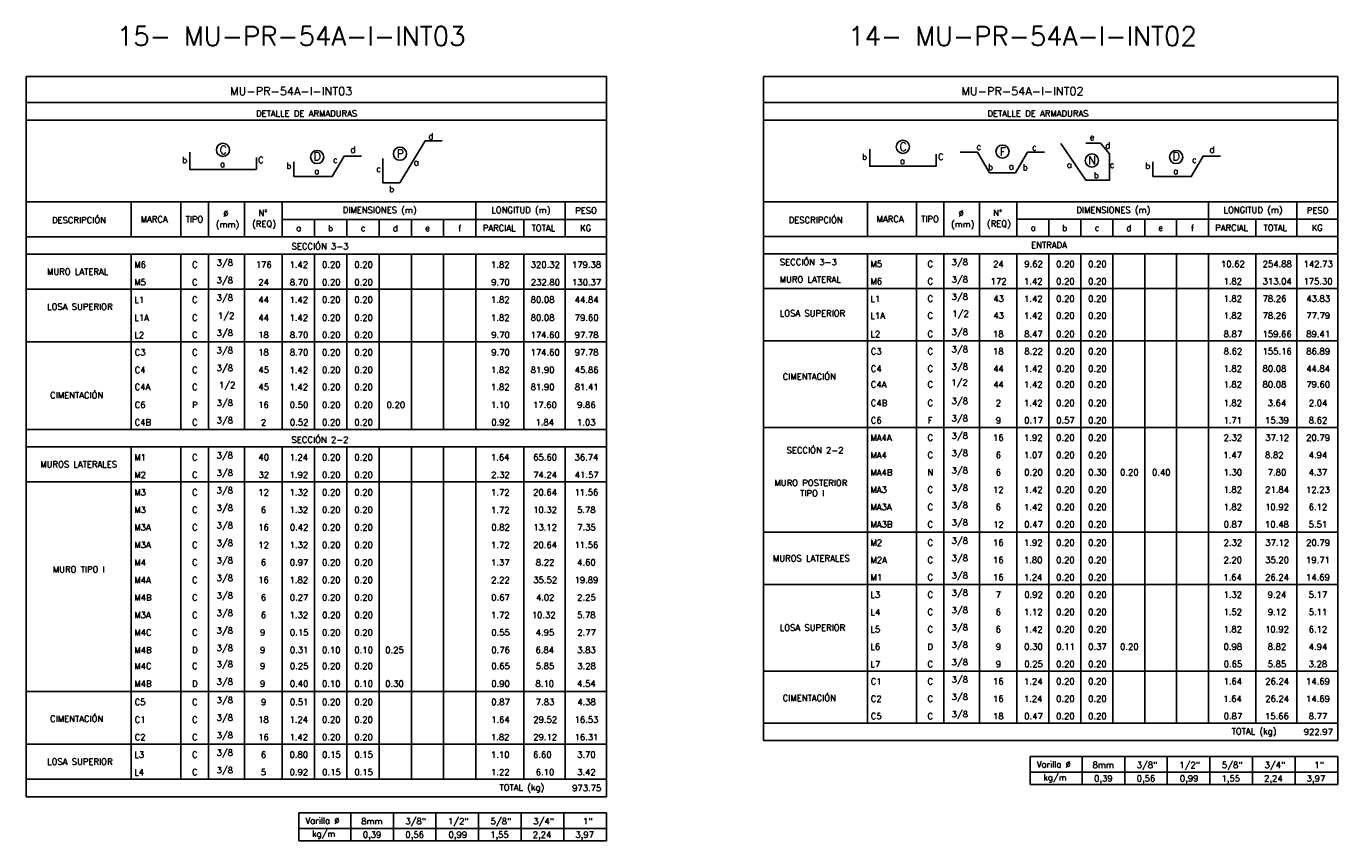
# Model space of a CAD drawing. Header units: metres. Extents: x -260 to 410, y 23 to 160.
# Tile 7 of 16: x -91 to -33, y 45 to 81. Entities that reach past the tile are written whole.
import ezdxf
from ezdxf.enums import TextEntityAlignment as Align

# ---------------------------------------------------------------- set-up
doc = ezdxf.new("R2010")
doc.units = ezdxf.units.M
for name, color, linetype in [('XREF-SE-CUADROS DE DESPIECE - HUAURA_PQT4$0$21', 3, 'Continuous'), ('XREF-SE-CUADROS DE DESPIECE - HUAURA_PQT4$0$21C', 3, 'Continuous'), ('XREF-SE-CUADROS DE DESPIECE - HUAURA_PQT4$0$23', 2, 'Continuous'), ('XREF-SE-CUADROS DE DESPIECE - HUAURA_PQT4$0$S-ANNO-TEXT', 7, 'Continuous'), ('XREF-SE-CUADROS DE DESPIECE - HUAURA_PQT4$0$S-LNWK-0006', 1, 'Continuous')]:
    doc.layers.add(name, color=color, linetype=linetype)
doc.styles.add('XREF-SE-CUADROS DE DESPIECE - HUAURA_PQT4$0$ROMANS-SP', font='romans.shx', dxfattribs={"width": 0.7})
doc.styles.add('XREF-SE-CUADROS DE DESPIECE - HUAURA_PQT4$0$TEGEPSA 100', font='romans.shx')

# ---------------------------------------------------------------- blocks, each defined once
blk = doc.blocks.new('XREF-SE-CUADROS DE DESPIECE - HUAURA_PQT4')
at = {"color": 3}
for p, q in [((-86.158, 72.91), (-86.158, 71.379)), ((-83.992, 72.91), (-83.992, 71.379)), ((-82.78, 72.91), (-82.78, 71.379)), ((-81.21, 72.91), (-81.21, 71.379)), ((-79.56, 72.91), (-79.56, 71.379)), ((-71.093, 72.91), (-71.093, 71.379)), ((-67.198, 72.91), (-67.198, 71.379)), ((-53.983, 72.91), (-53.983, 71.394)), ((-51.839, 72.91), (-51.839, 71.394)), ((-50.639, 72.91), (-50.639, 71.394)), ((-49.085, 72.91), (-49.085, 71.394)), ((-47.452, 72.91), (-47.452, 71.394)), ((-39.071, 72.91), (-39.071, 71.394)), ((-35.216, 72.91), (-35.216, 71.394)), ((-79.56, 72.14), (-65.389, 72.14)), ((-78.149, 72.14), (-78.149, 71.379)), ((-76.738, 72.14), (-76.738, 71.379)), ((-75.327, 72.14), (-75.327, 71.379)), ((-73.915, 72.14), (-73.915, 71.379)), ((-72.504, 72.14), (-72.504, 71.379)), ((-69.006, 72.14), (-69.006, 71.379)), ((-47.452, 72.148), (-33.426, 72.148)), ((-46.055, 72.148), (-46.055, 71.394)), ((-44.658, 72.148), (-44.658, 71.394)), ((-43.262, 72.148), (-43.262, 71.394)), ((-41.865, 72.148), (-41.865, 71.394)), ((-40.468, 72.148), (-40.468, 71.394)), ((-37.006, 72.148), (-37.006, 71.394)), ((-90.749, 71.379), (-65.389, 71.379)), ((-58.527, 71.394), (-33.426, 71.394)), ((-90.749, 70.617), (-65.389, 70.617)), ((-86.158, 70.617), (-86.158, 62.958)), ((-83.992, 70.617), (-83.992, 62.958)), ((-82.78, 70.617), (-82.78, 62.958)), ((-81.21, 70.617), (-81.21, 62.958)), ((-79.56, 70.617), (-79.56, 62.958)), ((-78.149, 70.617), (-78.149, 62.958)), ((-76.738, 70.617), (-76.738, 62.958)), ((-75.327, 70.617), (-75.327, 62.958)), ((-73.915, 70.617), (-73.915, 62.958)), ((-72.504, 70.617), (-72.504, 62.958)), ((-71.093, 70.617), (-71.093, 62.958)), ((-69.006, 70.617), (-69.006, 66.017)), ((-67.198, 70.617), (-67.198, 62.958)), ((-58.527, 70.64), (-33.426, 70.64)), ((-53.983, 70.64), (-53.983, 50.116)), ((-51.839, 70.64), (-51.839, 50.116)), ((-50.639, 70.64), (-50.639, 50.116)), ((-49.085, 70.64), (-49.085, 50.116)), ((-47.452, 70.64), (-47.452, 50.116)), ((-46.055, 70.64), (-46.055, 50.116)), ((-44.658, 70.64), (-44.658, 50.116)), ((-43.262, 70.64), (-43.262, 50.116)), ((-41.865, 70.64), (-41.865, 50.116)), ((-40.468, 70.64), (-40.468, 50.116)), ((-39.071, 70.64), (-39.071, 50.116)), ((-37.006, 70.64), (-37.006, 50.116)), ((-35.216, 70.64), (-35.216, 50.116)), ((-90.749, 69.084), (-65.389, 69.084)), ((-58.527, 69.123), (-33.426, 69.123)), ((-90.749, 66.783), (-65.389, 66.783)), ((-58.527, 66.823), (-33.426, 66.823)), ((-69.006, 66.017), (-69.006, 62.958)), ((-90.749, 62.958), (-65.389, 62.958)), ((-58.527, 63.047), (-33.426, 63.047)), ((-90.749, 62.196), (-65.389, 62.196)), ((-86.158, 62.196), (-86.158, 47.663)), ((-83.992, 62.196), (-83.992, 47.663)), ((-82.78, 62.196), (-82.78, 47.663)), ((-81.21, 62.196), (-81.21, 47.663)), ((-79.56, 62.196), (-79.56, 47.663)), ((-78.149, 62.196), (-78.149, 47.663)), ((-76.738, 62.196), (-76.738, 47.663)), ((-75.327, 62.196), (-75.327, 47.663)), ((-73.915, 62.196), (-73.915, 47.663)), ((-72.504, 62.196), (-72.504, 47.663)), ((-71.093, 62.196), (-71.093, 47.663)), ((-69.006, 62.196), (-69.006, 47.663)), ((-67.198, 62.196), (-67.198, 47.663)), ((-90.749, 60.664), (-65.389, 60.664)), ((-58.527, 58.458), (-33.426, 58.458)), ((-58.527, 56.183), (-33.426, 56.183)), ((-58.527, 52.391), (-33.426, 52.391)), ((-90.749, 51.494), (-86.158, 51.494)), ((-86.158, 51.494), (-65.389, 51.494)), ((-58.527, 50.116), (-33.426, 50.116)), ((-90.749, 49.196), (-65.389, 49.196)), ((-90.749, 47.663), (-65.389, 47.663))]:
    blk.add_line(p, q, dxfattribs=at)
at = {"layer": 'XREF-SE-CUADROS DE DESPIECE - HUAURA_PQT4$0$21'}
for p, q in [((-44.602, 48.66), (-44.602, 47.432)), ((-42.739, 48.66), (-42.739, 47.432)), ((-40.876, 48.66), (-40.876, 47.432)), ((-39.014, 48.66), (-39.014, 47.432)), ((-37.151, 48.66), (-37.151, 47.432)), ((-35.288, 48.66), (-35.288, 47.432)), ((-46.867, 47.972), (-33.426, 47.972)), ((-76.565, 46.199), (-76.565, 44.971)), ((-74.703, 46.199), (-74.703, 44.971)), ((-72.84, 46.199), (-72.84, 44.971)), ((-70.977, 46.199), (-70.977, 44.971)), ((-69.115, 46.199), (-69.115, 44.971)), ((-67.252, 46.199), (-67.252, 44.971)), ((-78.83, 45.511), (-65.389, 45.511))]:
    blk.add_line(p, q, dxfattribs=at)
at = {"layer": 'XREF-SE-CUADROS DE DESPIECE - HUAURA_PQT4$0$21C'}
for centre in [(-82.149, 75.177), (-78.035, 74.865), (-74.413, 75.012), (-52.432, 75.313), (-48.08, 75.103), (-40.491, 74.865), (-44.172, 74.716)]:
    blk.add_circle(centre, 0.288, dxfattribs=at)
at = {"layer": 'XREF-SE-CUADROS DE DESPIECE - HUAURA_PQT4$0$23'}
for p, q in [((-90.749, 78.38), (-90.749, 46.889)), ((-65.389, 78.38), (-65.389, 46.889)), ((-58.527, 78.38), (-58.527, 49.35)), ((-33.426, 78.38), (-33.426, 49.35)), ((-90.749, 72.91), (-65.389, 72.91)), ((-58.527, 72.91), (-33.426, 72.91)), ((-58.527, 49.35), (-33.426, 49.35)), ((-46.867, 48.66), (-46.867, 47.432)), ((-46.867, 48.66), (-33.426, 48.66)), ((-46.867, 48.66), (-46.867, 47.432)), ((-33.426, 48.66), (-33.426, 47.432)), ((-46.867, 47.432), (-33.426, 47.432)), ((-90.749, 46.889), (-65.389, 46.889)), ((-78.83, 46.199), (-78.83, 44.971)), ((-78.83, 46.199), (-65.389, 46.199)), ((-78.83, 46.199), (-78.83, 44.971)), ((-65.389, 46.199), (-65.389, 44.971)), ((-78.83, 44.971), (-65.389, 44.971))]:
    blk.add_line(p, q, dxfattribs=at)
for points in [[(-65.389, 78.38), (-90.749, 78.38)], [(-33.426, 78.38), (-58.527, 78.38)], [(-65.389, 77.244), (-90.749, 77.244)], [(-33.426, 77.244), (-58.527, 77.244)], [(-65.389, 76.474), (-90.749, 76.474)], [(-33.426, 76.474), (-58.527, 76.474)]]:
    blk.add_lwpolyline(points, dxfattribs=at)
at = {"layer": 'XREF-SE-CUADROS DE DESPIECE - HUAURA_PQT4$0$S-LNWK-0006', "flags": 128}
for points in [[(-72.564, 75.568), (-73.317, 75.568), (-74.422, 73.731), (-75.159, 73.731), (-75.159, 74.798)], [(-76.1, 74.908), (-76.853, 74.908), (-77.377, 74.013), (-79.046, 74.013)], [(-79.046, 74.013), (-79.046, 74.661)], [(-49.929, 75.074), (-49.176, 75.074), (-48.652, 74.179), (-48.083, 74.179), (-48.083, 74.179)], [(-46.238, 75.074), (-46.991, 75.074), (-47.515, 74.179), (-48.083, 74.179), (-48.083, 74.179)], [(-38.556, 74.908), (-39.31, 74.908), (-39.833, 74.013), (-41.503, 74.013)], [(-41.503, 74.013), (-41.503, 74.661)]]:
    blk.add_lwpolyline(points, dxfattribs=at)
at = {"layer": 'XREF-SE-CUADROS DE DESPIECE - HUAURA_PQT4$0$S-LNWK-0006'}
for points in [[(-50.974, 74.985), (-50.974, 74.475, -0.414214), (-50.987, 74.461), (-53.883, 74.461), (-53.883, 75.212)], [(-80.691, 74.848), (-80.691, 74.338, -0.414214), (-80.704, 74.325), (-83.6, 74.325), (-83.6, 75.076)]]:
    blk.add_lwpolyline(points, format="xyb", dxfattribs=at)
blk.add_lwpolyline([(-45.523, 75.455), (-44.444, 73.861), (-43.4, 73.861), (-43.4, 74.999), (-43.791, 75.478), (-44.442, 75.478)], dxfattribs=at)
at = {"style": 'XREF-SE-CUADROS DE DESPIECE - HUAURA_PQT4$0$TEGEPSA 100'}
for s, p in [('DESCRIPCIÓN', (-89.623, 71.971)), ('MARCA', (-85.746, 72.01)), ('TIPO', (-83.785, 72.01)), ('Ø', (-82.136, 72.259)), ('N°', (-80.601, 72.282)), ('DIMENSIONES (m)', (-76.916, 72.413)), ('LONGITUD (m)', (-70.422, 72.413)), ('PESO', (-66.753, 72.391)), ('DESCRIPCIÓN', (-57.425, 71.978)), ('MARCA', (-53.582, 72.018)), ('TIPO', (-51.638, 72.018)), ('Ø', (-50.003, 72.267)), ('N°', (-48.485, 72.29)), ('DIMENSIONES (m)', (-44.851, 72.417)), ('LONGITUD (m)', (-38.421, 72.417)), ('PESO', (-34.781, 72.395)), ('(mm)', (-82.463, 71.785)), ('(REQ)', (-80.876, 71.808)), ('a', (-78.95, 71.626)), ('b', (-77.561, 71.617)), ('c', (-76.125, 71.626)), ('d', (-74.727, 71.617)), ('e', (-73.315, 71.626)), ('f', (-71.87, 71.615)), ('PARCIAL', (-70.794, 71.625)), ('TOTAL', (-68.662, 71.625)), ('KG', (-66.541, 71.625)), ('(mm)', (-50.33, 71.792)), ('(REQ)', (-48.76, 71.815)), ('a', (-46.849, 71.638)), ('b', (-45.475, 71.628)), ('c', (-44.052, 71.638)), ('d', (-42.669, 71.629)), ('e', (-41.272, 71.638)), ('f', (-39.841, 71.626)), ('PARCIAL', (-38.783, 71.637)), ('TOTAL', (-36.671, 71.637)), ('KG', (-34.568, 71.637)), ('ENTRADA', (-46.828, 70.883)), ('MURO LATERAL', (-89.84, 69.716)), ('M6', (-86.025, 70.023)), ('C', (-83.504, 70.023)), (' 3/8', (-82.613, 70.11)), ('176', (-80.714, 70.021)), ('1.42', (-79.238, 70.021)), ('0.20', (-77.82, 70.023)), ('0.20', (-76.409, 70.023)), ('1.82', (-70.433, 70.023)), ('320.32', (-68.699, 70.023)), ('179.38', (-66.897, 70.023)), ('SECCIÓN 3-3', (-57.811, 70.136)), ('M5', (-53.852, 70.053)), ('C', (-51.357, 70.052)), (' 3/8', (-50.49, 70.137)), ('24', (-48.49, 70.05)), ('9.62', (-47.127, 70.053)), ('0.20', (-45.734, 70.053)), ('0.20', (-44.337, 70.053)), ('10.62', (-38.53, 70.053)), ('254.88', (-36.707, 70.053)), ('142.73', (-34.919, 70.053)), ('M5', (-86.025, 69.257)), ('C', (-83.504, 69.257)), (' 3/8', (-82.613, 69.344)), ('24', (-80.603, 69.257)), ('8.70', (-79.23, 69.257)), ('0.20', (-77.82, 69.257)), ('0.20', (-76.409, 69.257)), ('9.70', (-70.425, 69.257)), ('232.80', (-68.694, 69.257)), ('130.37', (-66.893, 69.257)), ('MURO LATERAL', (-57.819, 69.378)), ('M6', (-53.852, 69.295)), ('C', (-51.357, 69.294)), (' 3/8', (-50.49, 69.379)), ('172', (-48.598, 69.292)), ('1.42', (-47.137, 69.293)), ('0.20', (-45.734, 69.295)), ('0.20', (-44.337, 69.295)), ('1.82', (-38.422, 69.295)), ('313.04', (-36.708, 69.295)), ('175.30', (-34.924, 69.295)), (' 3/8', (-82.613, 68.578)), ('L1', (-53.852, 68.532)), ('C', (-51.357, 68.536)), (' 3/8', (-50.49, 68.621)), ('43', (-48.484, 68.536)), ('1.42', (-47.137, 68.534)), ('0.20', (-45.734, 68.536)), ('0.20', (-44.337, 68.536)), ('1.82', (-38.422, 68.536)), ('78.26', (-36.71, 68.536)), ('43.83', (-34.802, 68.536)), ('LOSA SUPERIOR', (-89.836, 68.184)), ('L1', (-86.025, 68.487)), ('C', (-83.504, 68.491)), ('44', (-80.6, 68.491)), ('1.42', (-79.238, 68.489)), ('0.20', (-77.82, 68.491)), ('0.20', (-76.409, 68.491)), ('1.82', (-70.433, 68.491)), ('80.08', (-68.701, 68.491)), ('44.84', (-66.774, 68.491)), ('L1A', (-86.025, 67.704)), ('C', (-83.504, 67.708)), ('1/2', (-82.37, 67.795)), ('44', (-80.6, 67.708)), ('1.42', (-79.238, 67.706)), ('0.20', (-77.82, 67.708)), ('0.20', (-76.409, 67.708)), ('1.82', (-70.433, 67.708)), ('80.08', (-68.701, 67.708)), ('79.60', (-66.774, 67.708)), ('LOSA SUPERIOR', (-57.815, 67.9)), ('L1A', (-53.852, 67.796)), ('C', (-51.357, 67.799)), ('1/2', (-50.269, 67.884)), ('43', (-48.484, 67.799)), ('1.42', (-47.137, 67.797)), ('0.20', (-45.734, 67.799)), ('0.20', (-44.337, 67.799)), ('1.82', (-38.422, 67.799)), ('78.26', (-36.71, 67.799)), ('77.79', (-34.802, 67.799)), ('L2', (-86.025, 66.952)), ('C', (-83.504, 66.955)), (' 3/8', (-82.613, 67.043)), ('18', (-80.61, 66.956)), ('8.70', (-79.23, 66.956)), ('0.20', (-77.82, 66.956)), ('0.20', (-76.409, 66.956)), ('9.70', (-70.425, 66.956)), ('174.60', (-68.704, 66.956)), ('97.78', (-66.776, 66.956)), ('L2', (-53.852, 66.99)), ('C', (-51.357, 66.994)), (' 3/8', (-50.49, 67.079)), ('18', (-48.493, 66.994)), ('8.47', (-47.129, 66.994)), ('0.20', (-45.734, 66.994)), ('0.20', (-44.337, 66.994)), ('8.87', (-38.414, 66.994)), ('159.66', (-36.713, 66.994)), ('89.41', (-34.803, 66.994)), (' 3/8', (-82.613, 66.276)), ('C3', (-53.836, 66.236)), ('C', (-51.357, 66.235)), (' 3/8', (-50.49, 66.32)), ('18', (-48.493, 66.236)), ('8.22', (-47.127, 66.236)), ('0.20', (-45.734, 66.236)), ('0.20', (-44.337, 66.236)), ('8.62', (-38.412, 66.236)), ('155.16', (-36.713, 66.236)), ('86.89', (-34.803, 66.236)), ('C3', (-86.01, 66.19)), ('C', (-83.504, 66.189)), ('18', (-80.61, 66.19)), ('8.70', (-79.23, 66.19)), ('0.20', (-77.82, 66.19)), ('0.20', (-76.409, 66.19)), ('9.70', (-70.425, 66.19)), ('174.60', (-68.704, 66.19)), ('97.78', (-66.776, 66.19)), ('C4', (-86.01, 65.423)), ('C', (-83.504, 65.423)), (' 3/8', (-82.613, 65.51)), ('45', (-80.6, 65.424)), ('1.42', (-79.238, 65.422)), ('0.20', (-77.82, 65.424)), ('0.20', (-76.409, 65.424)), ('1.82', (-70.433, 65.424)), ('81.90', (-68.701, 65.424)), ('45.86', (-66.774, 65.424)), ('CIMENTACIÓN', (-57.687, 65.133)), ('C4', (-53.836, 65.477)), ('C', (-51.357, 65.477)), (' 3/8', (-50.49, 65.562)), ('44', (-48.484, 65.478)), ('1.42', (-47.137, 65.475)), ('0.20', (-45.734, 65.478)), ('0.20', (-44.337, 65.478)), ('1.82', (-38.422, 65.478)), ('80.08', (-36.713, 65.478)), ('44.84', (-34.803, 65.478)), ('C4A', (-86.01, 64.679)), ('C', (-83.504, 64.679)), ('1/2', (-82.327, 64.766)), ('45', (-80.6, 64.679)), ('1.42', (-79.238, 64.677)), ('0.20', (-77.82, 64.679)), ('0.20', (-76.409, 64.679)), ('1.82', (-70.433, 64.679)), ('81.90', (-68.701, 64.679)), ('81.41', (-66.774, 64.679)), ('C4A', (-53.836, 64.787)), ('C', (-51.357, 64.787)), ('1/2', (-50.314, 64.872)), ('44', (-48.484, 64.788)), ('1.42', (-47.137, 64.786)), ('0.20', (-45.734, 64.788)), ('0.20', (-44.337, 64.788)), ('1.82', (-38.422, 64.788)), ('80.08', (-36.713, 64.788)), ('79.60', (-34.803, 64.788)), ('CIMENTACIÓN', (-89.707, 64.317)), (' 3/8', (-82.613, 63.984)), ('C4B', (-53.836, 63.976)), ('C', (-51.357, 63.976)), (' 3/8', (-50.49, 64.061)), ('2', (-48.375, 63.974)), ('1.42', (-47.137, 63.975)), ('0.20', (-45.734, 63.977)), ('0.20', (-44.337, 63.977)), ('1.82', (-38.422, 63.977)), ('3.64', (-36.49, 63.977)), ('2.04', (-34.694, 63.977)), ('C6', (-86.01, 63.897)), ('P', (-83.504, 63.894)), ('16', (-80.61, 63.897)), ('0.50', (-79.232, 63.897)), ('0.20', (-77.82, 63.897)), ('0.20', (-76.409, 63.897)), ('0.20', (-74.998, 63.897)), ('1.10', (-70.437, 63.897)), ('17.60', (-68.598, 63.897)), ('9.86', (-66.671, 63.897)), ('C4B', (-86.01, 63.13)), ('C', (-83.504, 63.13)), (' 3/8', (-82.613, 63.217)), ('2', (-80.493, 63.127)), ('0.52', (-79.227, 63.131)), ('0.20', (-77.82, 63.131)), ('0.20', (-76.409, 63.131)), ('0.92', (-70.422, 63.131)), ('1.84', (-68.491, 63.131)), ('1.03', (-66.676, 63.131)), ('C6', (-53.836, 63.218)), ('F', (-51.345, 63.216)), (' 3/8', (-50.49, 63.303)), ('9', (-48.374, 63.218)), ('0.17', (-47.128, 63.218)), ('0.57', (-45.731, 63.218)), ('0.20', (-44.337, 63.218)), ('1.71', (-38.422, 63.216)), ('15.39', (-36.603, 63.218)), ('8.62', (-34.695, 63.218)), ('MA4A', (-53.852, 62.457)), ('C', (-51.357, 62.459)), (' 3/8', (-50.49, 62.544)), ('16', (-48.494, 62.46)), ('1.92', (-47.137, 62.46)), ('0.20', (-45.734, 62.46)), ('0.20', (-44.337, 62.46)), ('2.32', (-38.416, 62.46)), ('37.12', (-36.595, 62.46)), ('20.79', (-34.807, 62.46)), (' 3/8', (-82.613, 61.689)), ('SECCIÓN 2-2', (-57.517, 61.911)), ('MA4', (-53.852, 61.699)), ('C', (-51.357, 61.701)), (' 3/8', (-50.49, 61.786)), ('6', (-48.376, 61.702)), ('1.07', (-47.139, 61.702)), ('0.20', (-45.734, 61.702)), ('0.20', (-44.337, 61.702)), ('1.47', (-38.424, 61.7)), ('8.82', (-36.605, 61.702)), ('4.94', (-34.698, 61.702)), ('MUROS LATERALES', (-90.134, 61.295)), ('M1', (-86.025, 61.6)), ('C', (-83.504, 61.602)), ('40', (-80.598, 61.603)), ('1.24', (-79.243, 61.601)), ('0.20', (-77.82, 61.603)), ('0.20', (-76.409, 61.603)), ('1.64', (-70.439, 61.603)), ('65.60', (-68.591, 61.603)), ('36.74', (-66.783, 61.603)), ('M2', (-86.025, 60.834)), ('C', (-83.504, 60.836)), (' 3/8', (-82.613, 60.923)), ('32', (-80.599, 60.837)), ('1.92', (-79.238, 60.837)), ('0.20', (-77.82, 60.837)), ('0.20', (-76.409, 60.837)), ('2.32', (-70.427, 60.837)), ('74.24', (-68.591, 60.835)), ('41.57', (-66.773, 60.837)), ('MA4B', (-53.852, 60.941)), ('N', (-51.357, 60.943)), (' 3/8', (-50.49, 61.028)), ('6', (-48.376, 60.943)), ('0.20', (-47.128, 60.943)), ('0.20', (-45.734, 60.943)), ('0.30', (-44.335, 60.943)), ('0.20', (-42.94, 60.943)), ('0.40', (-41.544, 60.943)), ('1.30', (-38.417, 60.943)), ('7.80', (-36.487, 60.943)), ('4.37', (-34.7, 60.943)), ('M3', (-86.025, 60.07)), ('C', (-83.504, 60.07)), (' 3/8', (-82.613, 60.157)), ('12', (-80.607, 60.067)), ('1.32', (-79.238, 60.07)), ('0.20', (-77.82, 60.07)), ('0.20', (-76.409, 60.07)), ('1.72', (-70.433, 60.068)), ('20.64', (-68.593, 60.07)), ('11.56', (-66.788, 60.07)), ('MURO POSTERIOR', (-58.046, 60.485)), ('TIPO I', (-56.926, 60.032)), ('MA3', (-53.852, 60.185)), ('C', (-51.357, 60.184)), (' 3/8', (-50.49, 60.269)), ('12', (-48.496, 60.182)), ('1.42', (-47.137, 60.183)), ('0.20', (-45.734, 60.185)), ('0.20', (-44.337, 60.185)), ('1.82', (-38.422, 60.185)), ('21.84', (-36.599, 60.185)), ('12.23', (-34.814, 60.183)), (' 3/8', (-82.613, 59.391)), ('MA3A', (-53.852, 59.427)), ('C', (-51.357, 59.426)), (' 3/8', (-50.49, 59.511)), ('6', (-48.379, 59.427)), ('1.42', (-47.137, 59.425)), ('0.20', (-45.734, 59.427)), ('0.20', (-44.337, 59.427)), ('1.82', (-38.422, 59.427)), ('10.92', (-36.602, 59.427)), ('6.12', (-34.697, 59.427)), ('M3', (-86.025, 59.304)), ('C', (-83.504, 59.304)), ('6', (-80.495, 59.304)), ('1.32', (-79.238, 59.304)), ('0.20', (-77.82, 59.304)), ('0.20', (-76.409, 59.304)), ('1.72', (-70.433, 59.302)), ('10.32', (-68.593, 59.304)), ('5.78', (-66.672, 59.304)), (' 3/8', (-50.49, 58.753)), ('M3A', (-86.025, 58.538)), ('C', (-83.504, 58.538)), (' 3/8', (-82.613, 58.625)), ('16', (-80.61, 58.538)), ('0.42', (-79.227, 58.538)), ('0.20', (-77.82, 58.538)), ('0.20', (-76.409, 58.538)), ('0.82', (-70.422, 58.538)), ('13.12', (-68.593, 58.538)), ('7.35', (-66.668, 58.538)), ('MA3B', (-53.852, 58.668)), ('C', (-51.357, 58.668)), ('12', (-48.49, 58.664)), ('0.47', (-47.128, 58.668)), ('0.20', (-45.734, 58.668)), ('0.20', (-44.337, 58.668)), ('0.87', (-38.413, 58.668)), ('10.48', (-36.605, 58.668)), ('5.51', (-34.698, 58.668)), ('M3A', (-86.025, 57.772)), ('C', (-83.504, 57.771)), (' 3/8', (-82.613, 57.859)), ('12', (-80.607, 57.768)), ('1.32', (-79.238, 57.772)), ('0.20', (-77.82, 57.772)), ('0.20', (-76.409, 57.772)), ('1.72', (-70.433, 57.77)), ('20.64', (-68.593, 57.772)), ('11.56', (-66.788, 57.772)), ('M2', (-53.852, 57.868)), ('C', (-51.357, 57.87)), (' 3/8', (-50.49, 57.955)), ('16', (-48.494, 57.87)), ('1.92', (-47.137, 57.87)), ('0.20', (-45.734, 57.87)), ('0.20', (-44.337, 57.87)), ('2.32', (-38.416, 57.87)), ('37.12', (-36.595, 57.87)), ('20.79', (-34.807, 57.87)), (' 3/8', (-82.613, 57.093)), ('MUROS LATERALES', (-58.113, 57.186)), ('M2A', (-53.852, 57.109)), ('C', (-51.357, 57.111)), (' 3/8', (-50.49, 57.197)), ('16', (-48.494, 57.112)), ('1.80', (-47.141, 57.112)), ('0.20', (-45.734, 57.112)), ('0.20', (-44.337, 57.112)), ('2.20', (-38.42, 57.112)), ('35.20', (-36.599, 57.112)), ('19.71', (-34.812, 57.112)), ('MURO TIPO I', (-89.586, 56.699)), ('M4', (-86.025, 57.003)), ('C', (-83.504, 57.005)), ('6', (-80.495, 57.006)), ('0.97', (-79.229, 57.006)), ('0.20', (-77.82, 57.006)), ('0.20', (-76.409, 57.006)), ('1.37', (-70.435, 57.006)), ('8.22', (-68.476, 57.006)), ('4.60', (-66.668, 57.006)), ('M4A', (-86.025, 56.237)), ('C', (-83.504, 56.239)), (' 3/8', (-82.613, 56.326)), ('16', (-80.61, 56.24)), ('1.82', (-79.238, 56.24)), ('0.20', (-77.82, 56.24)), ('0.20', (-76.409, 56.24)), ('2.22', (-70.427, 56.238)), ('35.52', (-68.586, 56.24)), ('19.89', (-66.786, 56.24)), ('M1', (-53.852, 56.351)), ('C', (-51.357, 56.353)), (' 3/8', (-50.49, 56.438)), ('16', (-48.494, 56.354)), ('1.24', (-47.143, 56.352)), ('0.20', (-45.734, 56.354)), ('0.20', (-44.337, 56.354)), ('1.64', (-38.428, 56.354)), ('26.24', (-36.601, 56.354)), ('14.69', (-34.813, 56.354)), ('M4B', (-86.025, 55.471)), ('C', (-83.504, 55.473)), (' 3/8', (-82.613, 55.56)), ('6', (-80.495, 55.474)), ('0.27', (-79.229, 55.474)), ('0.20', (-77.82, 55.474)), ('0.20', (-76.409, 55.474)), ('0.67', (-70.424, 55.474)), ('4.02', (-68.472, 55.474)), ('2.25', (-66.67, 55.474)), ('L3', (-53.852, 55.595)), ('C', (-51.357, 55.595)), (' 3/8', (-50.49, 55.68)), ('7', (-48.377, 55.593)), ('0.92', (-47.126, 55.595)), ('0.20', (-45.734, 55.595)), ('0.20', (-44.337, 55.595)), ('1.32', (-38.422, 55.595)), ('9.24', (-36.49, 55.595)), ('5.17', (-34.698, 55.595)), (' 3/8', (-82.613, 54.794)), ('L4', (-53.852, 54.834)), ('C', (-51.357, 54.836)), (' 3/8', (-50.49, 54.922)), ('6', (-48.379, 54.837)), ('1.12', (-47.137, 54.835)), ('0.20', (-45.734, 54.837)), ('0.20', (-44.337, 54.837)), ('1.52', (-38.422, 54.837)), ('9.12', (-36.485, 54.837)), ('5.11', (-34.697, 54.837)), ('M3A', (-86.025, 54.707)), ('C', (-83.504, 54.707)), ('6', (-80.495, 54.707)), ('1.32', (-79.238, 54.707)), ('0.20', (-77.815, 54.707)), ('0.20', (-76.404, 54.707)), ('1.72', (-70.433, 54.707)), ('10.32', (-68.653, 54.707)), ('5.78', (-66.675, 54.707)), ('M4C', (-86.025, 53.941)), ('C', (-83.504, 53.941)), (' 3/8', (-82.613, 54.028)), ('9', (-80.532, 53.941)), ('0.15', (-79.226, 53.941)), ('0.20', (-77.82, 53.941)), ('0.20', (-76.409, 53.941)), ('0.55', (-70.422, 53.941)), ('4.95', (-68.48, 53.941)), ('2.77', (-66.663, 53.941)), ('LOSA SUPERIOR', (-57.815, 54.152)), ('L5', (-53.852, 54.079)), ('C', (-51.357, 54.078)), (' 3/8', (-50.49, 54.163)), ('6', (-48.379, 54.079)), ('1.42', (-47.137, 54.077)), ('0.20', (-45.734, 54.079)), ('0.20', (-44.337, 54.079)), ('1.82', (-38.422, 54.079)), ('10.92', (-36.602, 54.079)), ('6.12', (-34.697, 54.079)), ('M4B', (-86.025, 53.172)), ('D', (-83.504, 53.175)), (' 3/8', (-82.613, 53.262)), ('9', (-80.532, 53.175)), ('0.31', (-79.227, 53.175)), ('0.10', (-77.82, 53.175)), ('0.10', (-76.405, 53.175)), ('0.25', (-75.058, 53.175)), ('0.76', (-70.422, 53.175)), ('6.84', (-68.491, 53.175)), ('3.83', (-66.668, 53.175)), ('L6', (-53.852, 53.32)), ('D', (-51.36, 53.318)), (' 3/8', (-50.49, 53.405)), ('9', (-48.374, 53.32)), ('0.30', (-47.131, 53.32)), ('0.11', (-45.731, 53.32)), ('0.37', (-44.335, 53.32)), ('0.20', (-42.94, 53.32)), ('0.98', (-38.417, 53.32)), ('8.82', (-36.488, 53.32)), ('4.94', (-34.697, 53.318)), ('M4C', (-86.025, 52.473)), ('C', (-83.504, 52.473)), (' 3/8', (-82.613, 52.56)), ('9', (-80.532, 52.474)), ('0.25', (-79.226, 52.474)), ('0.20', (-77.82, 52.474)), ('0.20', (-76.409, 52.474)), ('0.65', (-70.422, 52.474)), ('5.85', (-68.48, 52.474)), ('3.28', (-66.663, 52.474)), ('L7', (-53.852, 52.559)), ('C', (-51.357, 52.561)), (' 3/8', (-50.49, 52.647)), ('9', (-48.374, 52.562)), ('0.25', (-47.126, 52.562)), ('0.20', (-45.734, 52.562)), ('0.20', (-44.337, 52.562)), ('0.65', (-38.411, 52.562)), ('5.85', (-36.486, 52.562)), ('3.28', (-34.7, 52.562)), (' 3/8', (-50.49, 51.888)), ('M4B', (-86.025, 51.705)), ('D', (-83.504, 51.707)), (' 3/8', (-82.613, 51.794)), ('9', (-80.532, 51.707)), ('0.40', (-79.227, 51.707)), ('0.10', (-77.82, 51.707)), ('0.10', (-76.405, 51.707)), ('0.30', (-75.058, 51.707)), ('0.90', (-70.422, 51.707)), ('8.10', (-68.491, 51.707)), ('4.54', (-66.668, 51.707)), ('C1', (-53.836, 51.803)), ('C', (-51.357, 51.803)), ('16', (-48.494, 51.804)), ('1.24', (-47.137, 51.802)), ('0.20', (-45.734, 51.804)), ('0.20', (-44.337, 51.804)), ('1.64', (-38.422, 51.804)), ('26.24', (-36.596, 51.804)), ('14.69', (-34.812, 51.804)), ('C5', (-86.01, 50.901)), ('C', (-83.504, 50.9)), (' 3/8', (-82.613, 50.987)), ('9', (-80.49, 50.901)), ('0.51', (-79.227, 50.901)), ('0.20', (-77.82, 50.901)), ('0.20', (-76.409, 50.901)), ('0.87', (-70.423, 50.901)), ('7.83', (-68.477, 50.901)), ('4.38', (-66.665, 50.901)), ('CIMENTACIÓN', (-57.687, 51.08)), ('C2', (-53.836, 51.045)), ('C', (-51.357, 51.045)), (' 3/8', (-50.49, 51.13)), ('16', (-48.493, 51.045)), ('1.24', (-47.143, 51.043)), ('0.20', (-45.734, 51.045)), ('0.20', (-44.337, 51.045)), ('1.64', (-38.428, 51.045)), ('26.24', (-36.596, 51.045)), ('14.69', (-34.811, 51.045)), ('CIMENTACIÓN', (-89.707, 50.171)), (' 3/8', (-82.613, 50.221)), ('C5', (-53.836, 50.287)), ('C', (-51.357, 50.286)), (' 3/8', (-50.49, 50.372)), ('18', (-48.493, 50.287)), ('0.47', (-47.128, 50.287)), ('0.20', (-45.734, 50.287)), ('0.20', (-44.337, 50.287)), ('0.87', (-38.413, 50.287)), ('15.66', (-36.605, 50.287)), ('8.77', (-34.697, 50.287)), ('C1', (-86.01, 50.134)), ('C', (-83.504, 50.134)), ('18', (-80.61, 50.135)), ('1.24', (-79.24, 50.135)), ('0.20', (-77.82, 50.135)), ('0.20', (-76.409, 50.135)), ('1.64', (-70.429, 50.135)), ('29.52', (-68.586, 50.135)), ('16.53', (-66.784, 50.135)), ('C2', (-86.01, 49.368)), ('C', (-83.504, 49.368)), (' 3/8', (-82.613, 49.455)), ('16', (-80.61, 49.368)), ('1.42', (-79.243, 49.366)), ('0.20', (-77.82, 49.368)), ('0.20', (-76.409, 49.368)), ('1.82', (-70.439, 49.368)), ('29.12', (-68.587, 49.368)), ('16.31', (-66.784, 49.368)), ('L3', (-86.025, 48.598)), ('C', (-83.504, 48.602)), (' 3/8', (-82.613, 48.689)), ('6', (-80.492, 48.602)), ('0.80', (-79.24, 48.6)), ('0.15', (-77.815, 48.602)), ('0.15', (-76.404, 48.602)), ('1.10', (-70.435, 48.6)), ('6.60', (-68.597, 48.602)), ('3.70', (-66.671, 48.602)), ('LOSA SUPERIOR', (-89.836, 48.295)), (' 3/8', (-82.613, 47.923)), ('L4', (-86.025, 47.832)), ('C', (-83.504, 47.836)), ('5', (-80.495, 47.836)), ('0.92', (-79.237, 47.836)), ('0.15', (-77.815, 47.836)), ('0.15', (-76.404, 47.836)), ('1.22', (-70.432, 47.836)), ('6.10', (-68.48, 47.836)), ('3.42', (-66.67, 47.836))]:
    blk.add_text(s, height=0.27, dxfattribs=at).set_placement(p)
at = {"layer": 'Defpoints', "style": 'XREF-SE-CUADROS DE DESPIECE - HUAURA_PQT4$0$ROMANS-SP'}
for s, p in [('15- MU-PR-54A-I-INT03', (-86.783, 79.735)), ('14- MU-PR-54A-I-INT02', (-54.82, 79.735))]:
    blk.add_text(s, height=0.83433, dxfattribs=at).set_placement(p)
at = {"layer": 'XREF-SE-CUADROS DE DESPIECE - HUAURA_PQT4$0$23', "style": 'XREF-SE-CUADROS DE DESPIECE - HUAURA_PQT4$0$TEGEPSA 100'}
for s, p in [('SECCIÓN 3-3', (-79.152, 70.824)), ('SECCIÓN 2-2', (-79.153, 62.369)), ('TOTAL (kg)', (-38.066, 49.623)), ('922.97', (-34.914, 49.598)), ('TOTAL (kg)', (-70.067, 47.167)), ('973.75', (-66.887, 47.142))]:
    blk.add_text(s, height=0.27, dxfattribs=at).set_placement(p)
at = {"layer": 'XREF-SE-CUADROS DE DESPIECE - HUAURA_PQT4$0$S-ANNO-TEXT', "color": 4, "style": 'XREF-SE-CUADROS DE DESPIECE - HUAURA_PQT4$0$TEGEPSA 100'}
for s, p in [('MU-PR-54A-I-INT03', (-81.84, 77.564)), ('MU-PR-54A-I-INT02', (-49.877, 77.564))]:
    blk.add_text(s, height=0.36233, dxfattribs=at).set_placement(p)
at = {"layer": 'XREF-SE-CUADROS DE DESPIECE - HUAURA_PQT4$0$S-ANNO-TEXT', "style": 'XREF-SE-CUADROS DE DESPIECE - HUAURA_PQT4$0$TEGEPSA 100'}
for s, height, p in [('DETALLE DE ARMADURAS', 0.27006, (-80.707, 76.635)), ('DETALLE DE ARMADURAS', 0.27006, (-48.743, 76.635)), ('Varilla %%C', 0.27, (-46.582, 48.177)), ('8mm', 0.27, (-44.142, 48.151)), ('3/8"', 0.27, (-42.214, 48.151)), ('1/2"', 0.27, (-40.351, 48.151)), ('5/8"', 0.27, (-38.489, 48.151)), ('3/4"', 0.27, (-36.626, 48.151)), ('1"', 0.27, (-34.447, 48.151)), ('kg/m', 0.27, (-46.296, 47.607)), ('0,39', 0.27, (-44.075, 47.562)), ('0,56', 0.27, (-42.213, 47.562)), ('0,99', 0.27, (-40.328, 47.562)), ('1,55', 0.27, (-38.51, 47.562)), ('2,24', 0.27, (-36.647, 47.562)), ('3,97', 0.27, (-34.785, 47.562)), ('Varilla %%C', 0.27, (-78.546, 45.716)), ('8mm', 0.27, (-76.106, 45.691)), ('3/8"', 0.27, (-74.178, 45.691)), ('1/2"', 0.27, (-72.315, 45.691)), ('5/8"', 0.27, (-70.452, 45.691)), ('3/4"', 0.27, (-68.59, 45.691)), ('1"', 0.27, (-66.411, 45.691)), ('kg/m', 0.27, (-78.259, 45.146)), ('0,39', 0.27, (-76.039, 45.101)), ('0,56', 0.27, (-74.176, 45.101)), ('0,99', 0.27, (-72.291, 45.101)), ('1,55', 0.27, (-70.473, 45.101)), ('2,24', 0.27, (-68.611, 45.101)), ('3,97', 0.27, (-66.748, 45.101))]:
    blk.add_text(s, height=height, dxfattribs=at).set_placement(p)
for s, p in [('d', (-72.956, 75.636)), ('c', (-49.007, 75.187)), ('c', (-46.583, 75.155)), ('b', (-83.715, 74.604)), ('C', (-80.369, 74.604)), ('c', (-77.132, 74.609)), ('b', (-53.999, 74.74)), ('C', (-50.652, 74.74)), ('b', (-48.493, 74.297)), ('b', (-46.98, 74.283)), ('c', (-39.589, 74.609)), ('c', (-75.242, 74.214)), ('b', (-74.666, 73.329))]:
    blk.add_text(s, height=0.27, dxfattribs=at).set_placement(p, align=Align.RIGHT)
for s, height, p in [('e', 0.27, (-44.164, 75.598)), ('C', 0.362, (-82.135, 74.995)), ('d', 0.27, (-76.47, 75.052)), ('P', 0.362, (-74.399, 74.83)), ('C', 0.362, (-52.418, 75.132)), ('F', 0.362, (-48.066, 74.921)), ('d', 0.27, (-43.48, 75.238)), ('d', 0.27, (-38.927, 75.052)), ('a', 0.27, (-82.171, 74.424)), ('b', 0.27, (-79.273, 74.35)), ('D', 0.362, (-78.033, 74.72)), ('a', 0.27, (-73.702, 74.501)), ('a', 0.27, (-52.454, 74.561)), ('a', 0.27, (-47.698, 74.321)), ('a', 0.27, (-45.161, 74.391)), ('N', 0.362, (-44.171, 74.546)), ('c', 0.27, (-43.284, 74.391)), ('b', 0.27, (-41.73, 74.35)), ('D', 0.362, (-40.49, 74.72)), ('a', 0.27, (-78.051, 74.115)), ('b', 0.27, (-43.981, 73.935)), ('a', 0.27, (-40.508, 74.115))]:
    blk.add_text(s, height=height, dxfattribs=at).set_placement(p, align=Align.CENTER)

msp = doc.modelspace()

# ---------------------------------------------------------------- block references
msp.add_blockref('XREF-SE-CUADROS DE DESPIECE - HUAURA_PQT4', (0, 0))

doc.saveas('drawing.dxf')
